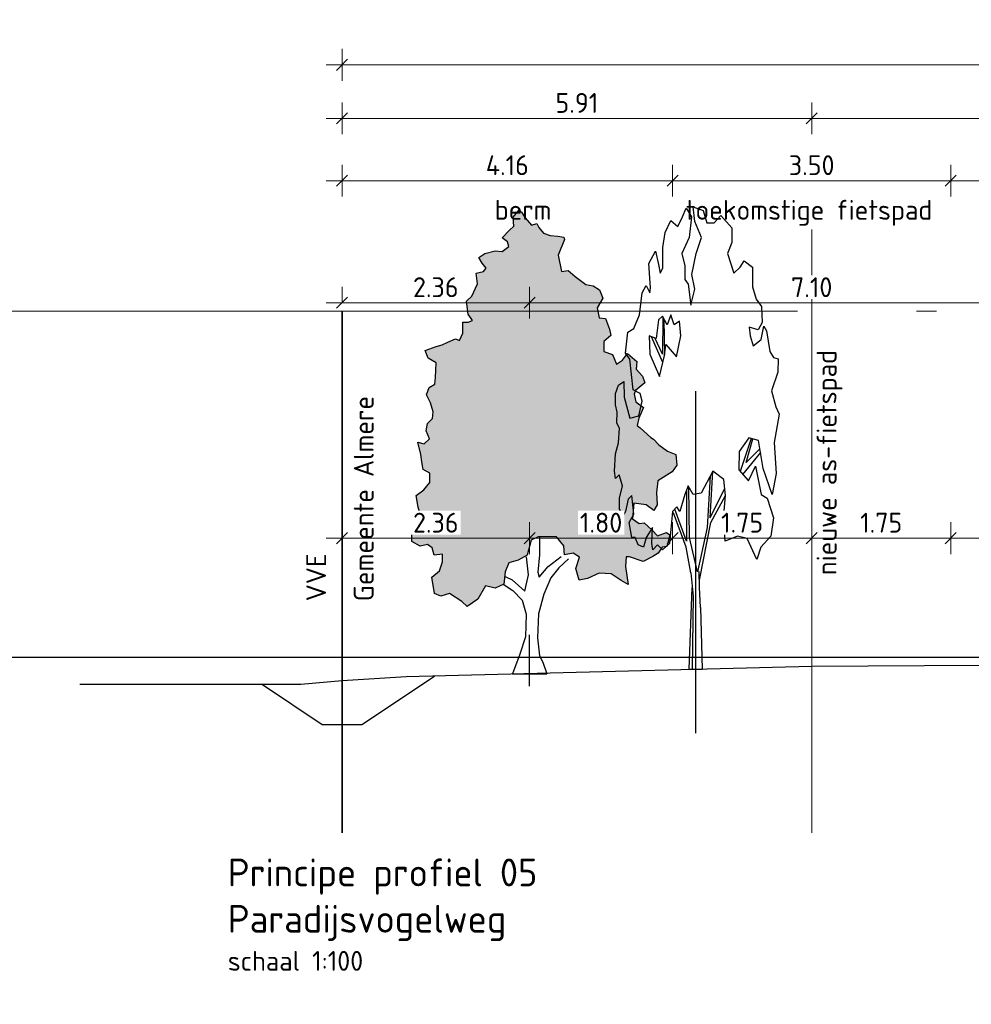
# Model space of a CAD drawing. Header units: metres. Extents: x 149234 to 159511, y 484155 to 486733.
# Tile 61 of 92: x 159249 to 159261, y 484428 to 484440. Entities that reach past the tile are written whole.
import ezdxf

# ---------------------------------------------------------------- set-up
doc = ezdxf.new("R2010")
doc.units = ezdxf.units.M
doc.linetypes.add('AL-NAP_LIJN', pattern=[15.25, 12, -1.5, 0.25, -1.5])
doc.linetypes.add('AM-AS', pattern=[16, 10, -2, 2, -2])
doc.layers.get('0').update_dxf_attribs({"lineweight": 25})
doc.layers.get('Defpoints').update_dxf_attribs({"color": 211, "lineweight": 25})
for name, color, linetype, lineweight in [('N-WE-AM-AS_WEG_GEBIEDSONTSLUITINGSWEG-G', 10, 'AM-AS', 18), ('N-WE-GR-BOOM-1e-A', 90, 'Continuous', 25), ('N-WE-GR-BOOM-1e-SD', 90, 'Continuous', 25), ('N-WE-KG-GRENS_PERCEEL-G', 150, 'KG-PERCEEL', 35), ('N-WE-VH-KANTVERHARDING-G', 7, 'Continuous', 30), ('X-XX-AL-M', 7, 'Continuous', 18), ('X-XX-AL-NAP-G', 7, 'AL-NAP_LIJN', 18), ('X-XX-AL-PROFIEL-B-G', 7, 'Continuous', 25), ('X-XX-AL-T25', 7, 'Continuous', 25), ('X-XX-AL-T35', 7, 'Continuous', 35)]:
    doc.layers.add(name, color=color, linetype=linetype, lineweight=lineweight)
doc.styles.add('NLCS-ISO-M100-T25', font='NLCS-ISO.ttf')
doc.styles.add('NLCS-ISO-M100-T35', font='NLCS-ISO.ttf')
doc.styles.get("Standard").update_dxf_attribs({"font": 'NLCS-ISO.ttf'})
doc.linetypes.add('KG-PERCEEL', pattern='A,5.5,-2,["P",Standard,S=1.8,R=0,X=-0.5,Y=-0.9],-2,5.5,-2,[5,NLCS.shx,S=0.75,R=0,X=0,Y=0],-2', length=19)
doc.dimstyles.new('NLCS-M100-T25-SCHRAP-X_L2_H1', dxfattribs={"dimscale": 0.1, "dimtxt": 2.5, "dimasz": 1.4, "dimexe": 2, "dimexo": 2, "dimgap": 0.7, "dimtad": 1, "dimzin": 0, "dimdsep": 46, "dimtxsty": 'NLCS-ISO-M100-T25', "dimblk": 'OBLIQUE', "dimcen": 0, "dimdle": 2, "dimclrd": 256, "dimclre": 256, "dimclrt": 256, "dimadec": 1, "dimazin": 0, "dimtfac": 1, "dimtofl": 0, "dimtmove": 1, "dimatfit": 0, "dimldrblk": 'OBLIQUE', "dimfxl": 2, "dimfxlon": 1, "dimtfill": 1, "dimtfillclr": 254, "dimtolj": 1, "dimtzin": 0, "dimlwd": 18, "dimlwe": 18, "dimarcsym": 0})

# ---------------------------------------------------------------- blocks, each defined once
blk = doc.blocks.new('_Oblique')
at = {"color": 0, "linetype": 'ByBlock', "lineweight": -2}
blk.add_line((-0.5, -0.5), (0.5, 0.5), dxfattribs=at)
blk = doc.blocks.new('*D204')
at = {"layer": 'Defpoints', "color": 0, "transparency": 16777216}
for p in [(159259.459, 484438.987), (159259.459, 484437.588), (159271.209, 484437.588)]:
    blk.add_point(p, dxfattribs=at)
at = {"layer": 'X-XX-AL-M', "linetype": 'Continuous', "lineweight": 18, "transparency": 16777216}
for p, q in [((159259.459, 484438.787), (159259.459, 484439.187)), ((159271.209, 484438.787), (159271.209, 484439.187)), ((159271.409, 484438.987), (159259.259, 484438.987))]:
    blk.add_line(p, q, dxfattribs=at)
at = {"layer": 'X-XX-AL-M', "lineweight": 18, "transparency": 16777216, "xscale": 0.14, "yscale": 0.14, "zscale": 0.14, "rotation": 180}
blk.add_blockref('_Oblique', (159259.459, 484438.987), dxfattribs=at)
at = {"layer": 'X-XX-AL-M', "lineweight": 18, "transparency": 16777216, "xscale": 0.14, "yscale": 0.14, "zscale": 0.14}
blk.add_blockref('_Oblique', (159271.209, 484438.987), dxfattribs=at)
at = {"layer": 'X-XX-AL-M', "transparency": 16777216, "insert": (159265.334, 484439.182), "char_height": 0.25, "attachment_point": 5, "style": 'NLCS-ISO-M100-T25', "bg_fill": 3, "box_fill_scale": 1.1, "bg_fill_color": 256, "bg_fill_true_color": 13158600, "bg_fill_transparency": 0}
blk.add_mtext('\\A1;11.75', dxfattribs=at)
blk = doc.blocks.new('*D205')
at = {"layer": 'Defpoints', "color": 0, "transparency": 16777216}
for p in [(159279.759, 484439.662), (159253.549, 484436.559), (159279.759, 484436.559)]:
    blk.add_point(p, dxfattribs=at)
at = {"layer": 'X-XX-AL-M', "linetype": 'Continuous', "lineweight": 18, "transparency": 16777216}
for p, q in [((159253.549, 484439.462), (159253.549, 484439.862)), ((159279.759, 484439.462), (159279.759, 484439.862)), ((159253.349, 484439.662), (159279.959, 484439.662))]:
    blk.add_line(p, q, dxfattribs=at)
at = {"layer": 'X-XX-AL-M', "lineweight": 18, "transparency": 16777216, "xscale": 0.14, "yscale": 0.14, "zscale": 0.14, "rotation": 180}
blk.add_blockref('_Oblique', (159253.549, 484439.662), dxfattribs=at)
at = {"layer": 'X-XX-AL-M', "lineweight": 18, "transparency": 16777216, "xscale": 0.14, "yscale": 0.14, "zscale": 0.14}
blk.add_blockref('_Oblique', (159279.759, 484439.662), dxfattribs=at)
at = {"layer": 'X-XX-AL-M', "transparency": 16777216, "insert": (159266.654, 484439.857), "char_height": 0.25, "attachment_point": 5, "style": 'NLCS-ISO-M100-T25', "bg_fill": 3, "box_fill_scale": 1.1, "bg_fill_color": 256, "bg_fill_true_color": 13158600, "bg_fill_transparency": 0}
blk.add_mtext('\\A1;var. 26.21 ', dxfattribs=at)
blk = doc.blocks.new('*D207')
at = {"layer": 'Defpoints', "color": 0, "transparency": 16777216}
for p in [(159253.549, 484438.987), (159259.459, 484437.588), (159253.549, 484436.559)]:
    blk.add_point(p, dxfattribs=at)
at = {"layer": 'X-XX-AL-M', "linetype": 'Continuous', "lineweight": 18, "transparency": 16777216}
for p, q in [((159253.549, 484438.787), (159253.549, 484439.187)), ((159259.459, 484438.787), (159259.459, 484439.187)), ((159259.659, 484438.987), (159253.349, 484438.987))]:
    blk.add_line(p, q, dxfattribs=at)
at = {"layer": 'X-XX-AL-M', "lineweight": 18, "transparency": 16777216, "xscale": 0.14, "yscale": 0.14, "zscale": 0.14, "rotation": 180}
blk.add_blockref('_Oblique', (159253.549, 484438.987), dxfattribs=at)
at = {"layer": 'X-XX-AL-M', "lineweight": 18, "transparency": 16777216, "xscale": 0.14, "yscale": 0.14, "zscale": 0.14}
blk.add_blockref('_Oblique', (159259.459, 484438.987), dxfattribs=at)
at = {"layer": 'X-XX-AL-M', "transparency": 16777216, "insert": (159256.504, 484439.182), "char_height": 0.25, "attachment_point": 5, "style": 'NLCS-ISO-M100-T25', "bg_fill": 3, "box_fill_scale": 1.1, "bg_fill_color": 256, "bg_fill_true_color": 13158600, "bg_fill_transparency": 0}
blk.add_mtext('\\A1;5.91', dxfattribs=at)
blk = doc.blocks.new('*D211')
at = {"layer": 'Defpoints', "color": 0, "transparency": 16777216}
for p in [(159257.709, 484438.203), (159257.709, 484432.179), (159261.209, 484432.179)]:
    blk.add_point(p, dxfattribs=at)
at = {"layer": 'X-XX-AL-M', "linetype": 'Continuous', "lineweight": 18, "transparency": 16777216}
for p, q in [((159257.709, 484438.003), (159257.709, 484438.403)), ((159261.209, 484438.003), (159261.209, 484438.403)), ((159261.409, 484438.203), (159257.509, 484438.203))]:
    blk.add_line(p, q, dxfattribs=at)
at = {"layer": 'X-XX-AL-M', "lineweight": 18, "transparency": 16777216, "xscale": 0.14, "yscale": 0.14, "zscale": 0.14, "rotation": 180}
blk.add_blockref('_Oblique', (159257.709, 484438.203), dxfattribs=at)
at = {"layer": 'X-XX-AL-M', "lineweight": 18, "transparency": 16777216, "xscale": 0.14, "yscale": 0.14, "zscale": 0.14}
blk.add_blockref('_Oblique', (159261.209, 484438.203), dxfattribs=at)
at = {"layer": 'X-XX-AL-M', "transparency": 16777216, "insert": (159259.459, 484438.398), "char_height": 0.25, "attachment_point": 5, "style": 'NLCS-ISO-M100-T25', "bg_fill": 3, "box_fill_scale": 1.1, "bg_fill_color": 256, "bg_fill_true_color": 13158600, "bg_fill_transparency": 0}
blk.add_mtext('\\A1;3.50', dxfattribs=at)
blk = doc.blocks.new('*D173')
at = {"layer": 'Defpoints', "color": 0, "transparency": 16777216}
for p in [(159257.709, 484438.203), (159257.709, 484432.179), (159261.209, 484432.179)]:
    blk.add_point(p, dxfattribs=at)
at = {"layer": 'X-XX-AL-M', "linetype": 'Continuous', "lineweight": 18, "transparency": 16777216}
for p, q in [((159257.709, 484438.003), (159257.709, 484438.403)), ((159261.209, 484438.003), (159261.209, 484438.403)), ((159261.409, 484438.203), (159257.509, 484438.203))]:
    blk.add_line(p, q, dxfattribs=at)
at = {"layer": 'X-XX-AL-M', "lineweight": 18, "transparency": 16777216, "xscale": 0.14, "yscale": 0.14, "zscale": 0.14, "rotation": 180}
blk.add_blockref('_Oblique', (159257.709, 484438.203), dxfattribs=at)
at = {"layer": 'X-XX-AL-M', "lineweight": 18, "transparency": 16777216, "xscale": 0.14, "yscale": 0.14, "zscale": 0.14}
blk.add_blockref('_Oblique', (159261.209, 484438.203), dxfattribs=at)
at = {"layer": 'X-XX-AL-M', "transparency": 16777216, "insert": (159259.459, 484438.398), "char_height": 0.25, "attachment_point": 5, "style": 'NLCS-ISO-M100-T25', "bg_fill": 3, "box_fill_scale": 1.1, "bg_fill_color": 256, "bg_fill_true_color": 13158600, "bg_fill_transparency": 0}
blk.add_mtext('\\A1;3.50', dxfattribs=at)
blk = doc.blocks.new('*D174')
at = {"layer": 'Defpoints', "color": 0, "transparency": 16777216}
for p in [(159253.549, 484438.203), (159253.549, 484436.559), (159257.709, 484432.179)]:
    blk.add_point(p, dxfattribs=at)
at = {"layer": 'X-XX-AL-M', "linetype": 'Continuous', "lineweight": 18, "transparency": 16777216}
for p, q in [((159253.549, 484438.003), (159253.549, 484438.403)), ((159257.709, 484438.003), (159257.709, 484438.403)), ((159257.909, 484438.203), (159253.349, 484438.203))]:
    blk.add_line(p, q, dxfattribs=at)
at = {"layer": 'X-XX-AL-M', "lineweight": 18, "transparency": 16777216, "xscale": 0.14, "yscale": 0.14, "zscale": 0.14, "rotation": 180}
blk.add_blockref('_Oblique', (159253.549, 484438.203), dxfattribs=at)
at = {"layer": 'X-XX-AL-M', "lineweight": 18, "transparency": 16777216, "xscale": 0.14, "yscale": 0.14, "zscale": 0.14}
blk.add_blockref('_Oblique', (159257.709, 484438.203), dxfattribs=at)
at = {"layer": 'X-XX-AL-M', "transparency": 16777216, "insert": (159255.629, 484438.398), "char_height": 0.25, "attachment_point": 5, "style": 'NLCS-ISO-M100-T25', "bg_fill": 3, "box_fill_scale": 1.1, "bg_fill_color": 256, "bg_fill_true_color": 13158600, "bg_fill_transparency": 0}
blk.add_mtext('\\A1;4.16', dxfattribs=at)
blk = doc.blocks.new('*D177')
at = {"layer": 'Defpoints', "color": 0, "transparency": 16777216}
for p in [(159261.209, 484438.203), (159261.209, 484432.179), (159267.959, 484432.195)]:
    blk.add_point(p, dxfattribs=at)
at = {"layer": 'X-XX-AL-M', "linetype": 'Continuous', "lineweight": 18, "transparency": 16777216}
for p, q in [((159261.209, 484438.003), (159261.209, 484438.403)), ((159267.959, 484438.003), (159267.959, 484438.403)), ((159268.159, 484438.203), (159261.009, 484438.203))]:
    blk.add_line(p, q, dxfattribs=at)
at = {"layer": 'X-XX-AL-M', "lineweight": 18, "transparency": 16777216, "xscale": 0.14, "yscale": 0.14, "zscale": 0.14, "rotation": 180}
blk.add_blockref('_Oblique', (159261.209, 484438.203), dxfattribs=at)
at = {"layer": 'X-XX-AL-M', "lineweight": 18, "transparency": 16777216, "xscale": 0.14, "yscale": 0.14, "zscale": 0.14}
blk.add_blockref('_Oblique', (159267.959, 484438.203), dxfattribs=at)
at = {"layer": 'X-XX-AL-M', "transparency": 16777216, "insert": (159264.584, 484438.398), "char_height": 0.25, "attachment_point": 5, "style": 'NLCS-ISO-M100-T25', "bg_fill": 3, "box_fill_scale": 1.1, "bg_fill_color": 256, "bg_fill_true_color": 13158600, "bg_fill_transparency": 0}
blk.add_mtext('\\A1;6.75', dxfattribs=at)
blk = doc.blocks.new('SGR-BOOM_S01_P_ZIJ-D')
at = {"color": 0, "linetype": 'ByBlock'}
for p, q in [((-0.605, 14.244), (-0.384, 14.515)), ((-0.384, 14.515), (-0.053, 14.244)), ((0.057, 14.554), (0.692, 14.438)), ((0.168, 14.09), (0.057, 14.554)), ((0.692, 14.438), (0.913, 14.051)), ((1.382, 14.051), (1.796, 14.283)), ((1.796, 14.283), (2.486, 13.896)), ((-1.709, 13.742), (-1.35, 14.128)), ((-1.35, 14.128), (-0.909, 13.935)), ((-0.909, 13.935), (-0.605, 14.244)), ((-0.053, 14.244), (-0.191, 13.587)), ((0.582, 13.587), (0.168, 14.09)), ((0.913, 14.051), (1.382, 14.051)), ((-1.847, 13.278), (-1.709, 13.742)), ((2.486, 13.896), (2.486, 13.432)), ((-0.191, 13.587), (-0.66, 13.084)), ((0.251, 13.084), (0.582, 13.587)), ((2.486, 13.432), (2.21, 13.084)), ((-2.73, 12.775), (-2.316, 13.162)), ((-2.316, 13.162), (-2.123, 12.736)), ((-1.847, 12.62), (-1.847, 13.278)), ((-0.66, 13.084), (-0.467, 12.698)), ((-0.025, 12.427), (0.251, 13.084)), ((2.21, 13.084), (2.624, 12.466)), ((-2.62, 12.002), (-2.73, 12.775)), ((-2.123, 12.736), (-2.013, 12.466)), ((3.011, 12.659), (3.259, 12.852)), ((3.259, 12.852), (3.783, 12.659)), ((-2.013, 12.466), (-1.847, 12.62)), ((-0.467, 12.698), (-0.467, 12.272)), ((0.168, 11.963), (-0.025, 12.427)), ((2.624, 12.466), (3.011, 12.659)), ((3.783, 12.659), (3.783, 12.04)), ((-0.467, 12.272), (-0.246, 12.118)), ((-0.246, 12.118), (-0.081, 11.46)), ((-3.31, 11.151), (-3.144, 11.847)), ((-3.144, 11.847), (-2.896, 12.079)), ((-2.896, 12.079), (-2.675, 11.847)), ((-2.675, 11.847), (-2.62, 12.002)), ((-0.081, 11.46), (0.168, 11.963)), ((3.783, 12.04), (4.032, 11.654)), ((4.032, 11.654), (4.363, 11.422)), ((4.363, 11.422), (4.391, 10.919)), ((-3.669, 10.725), (-3.31, 11.151)), ((-2.123, 10.996), (-2.261, 10.416)), ((-1.875, 11.112), (-2.123, 10.996)), ((-1.571, 10.841), (-1.875, 11.112)), ((-1.844, 11.085), (-1.875, 9.913)), ((-1.731, 9.898), (-1.764, 10.996)), ((-1.35, 11.151), (-1.571, 10.841)), ((-1.129, 10.841), (-1.35, 11.151)), ((-0.798, 10.957), (-1.129, 10.841)), ((-0.715, 10.493), (-0.798, 10.957)), ((4.391, 10.919), (4.142, 10.687)), ((-4.193, 9.952), (-4.055, 10.609)), ((-4.055, 10.609), (-3.669, 10.725)), ((3.59, 10.764), (3.645, 10.493)), ((4.142, 10.687), (3.59, 10.764)), ((4.335, 10.377), (4.501, 10.803)), ((4.501, 10.803), (4.667, 10.648)), ((4.667, 10.648), (4.883, 10.004)), ((-2.703, 10.493), (-2.675, 9.913)), ((-2.261, 10.416), (-2.703, 10.493)), ((-1.848, 9.655), (-2.554, 10.467)), ((-1.875, 9.913), (-2.36, 10.433)), ((-0.991, 9.836), (-0.715, 10.493)), ((3.645, 10.493), (3.839, 10.184)), ((3.839, 10.184), (4.335, 10.377)), ((-3.917, 9.759), (-4.193, 9.952)), ((-1.737, 9.875), (-1.654, 10.223)), ((-1.654, 10.223), (-0.991, 9.836)), ((4.883, 10.004), (5.104, 9.811)), ((-3.724, 8.792), (-3.917, 9.759)), ((-2.675, 9.913), (-2.068, 9.217)), ((-2.068, 9.217), (-1.737, 9.875)), ((5.104, 9.811), (5.407, 9.772)), ((5.407, 9.772), (5.38, 9.347)), ((5.38, 9.347), (4.993, 8.767)), ((-4.635, 8.947), (-4.304, 9.063)), ((-4.304, 9.063), (-4.276, 8.56)), ((-4.828, 8.676), (-4.635, 8.947)), ((-3.282, 8.676), (-3.724, 8.792)), ((4.993, 8.767), (5.269, 8.264)), ((-4.828, 8.328), (-4.828, 8.676)), ((-4.276, 8.56), (-3.917, 7.903)), ((-3.365, 7.98), (-3.144, 8.444)), ((-3.144, 8.444), (-3.282, 8.676)), ((-4.718, 8.096), (-4.828, 8.328)), ((-4.745, 7.748), (-4.718, 8.096)), ((5.269, 8.264), (5.462, 8.032)), ((-4.58, 7.593), (-4.745, 7.748)), ((-3.917, 7.903), (-3.365, 7.98)), ((5.462, 8.032), (5.157, 7.141)), ((-4.635, 7.129), (-4.58, 7.593)), ((-4.828, 6.781), (-4.635, 7.129)), ((3.563, 7.284), (2.955, 6.858)), ((3.713, 7.265), (3.025, 6.223)), ((3.397, 6.51), (3.81, 7.252)), ((4.17, 7.206), (3.563, 7.284)), ((4.473, 6.317), (4.17, 7.206)), ((5.157, 7.141), (5.274, 6.162)), ((2.955, 6.858), (2.928, 6.278)), ((3.184, 6.131), (4.308, 6.82)), ((3.397, 6.51), (4.26, 6.943)), ((-4.883, 6.24), (-4.828, 6.781)), ((-4.828, 6.008), (-4.883, 6.24)), ((1.299, 6.24), (0.554, 5.544)), ((1.134, 4.77), (1.299, 6.24)), ((1.989, 5.969), (1.299, 6.24)), ((2.928, 6.278), (3.535, 5.93)), ((3.535, 5.93), (3.977, 6.394)), ((3.977, 6.394), (4.335, 5.505)), ((5.025, 5.505), (4.473, 6.317)), ((-4.607, 6.124), (-4.828, 6.008)), ((-4.386, 5.776), (-4.607, 6.124)), ((1.124, 6.076), (0.941, 4.461)), ((2.1, 5.466), (1.989, 5.969)), ((5.274, 6.162), (5.025, 5.505)), ((-4.58, 5.389), (-4.386, 5.776)), ((-0.246, 5.776), (-0.467, 5.505)), ((-0.357, 5.621), (-0.357, 4.036)), ((0.057, 5.505), (-0.246, 5.776)), ((-0.163, 4.152), (-0.219, 5.737)), ((1.134, 4.77), (2.045, 5.698)), ((-4.58, 5.041), (-4.58, 5.389)), ((-4.028, 5.35), (-4.193, 4.964)), ((-3.807, 5.466), (-4.028, 5.35)), ((-3.669, 4.886), (-3.807, 5.466)), ((-0.467, 5.505), (-0.771, 4.964)), ((0.554, 5.544), (0.057, 5.505)), ((1.161, 4.616), (2.1, 5.466)), ((1.962, 4.732), (2.1, 5.466)), ((4.335, 5.505), (4.722, 5.389)), ((4.722, 5.389), (5.108, 4.77)), ((-4.331, 4.848), (-4.58, 5.041)), ((-4.193, 4.964), (-4.331, 4.848)), ((-1.24, 4.964), (-1.433, 3.958)), ((-0.964, 5.118), (-1.24, 4.964)), ((-0.357, 4.036), (-1.102, 5.041)), ((-0.771, 4.964), (-0.964, 5.118)), ((-3.972, 4.616), (-3.669, 4.886)), ((-0.384, 3.842), (-1.185, 4.925)), ((2.072, 4.036), (1.962, 4.732)), ((5.108, 4.77), (4.943, 4.19)), ((-3.807, 4.152), (-3.972, 4.616)), ((-2.509, 4.461), (-2.896, 4.152)), ((-2.537, 3.958), (-2.509, 4.461)), ((0.941, 4.461), (0.333, 3.069)), ((0.454, 2.801), (1.161, 4.616)), ((-3.586, 4.152), (-3.807, 4.152)), ((-3.393, 3.92), (-3.586, 4.152)), ((-2.896, 4.152), (-3.062, 3.842)), ((0.333, 3.069), (-0.163, 4.152)), ((2.845, 4.19), (2.072, 4.036)), ((3.452, 4.113), (2.845, 4.19)), ((4.059, 3.455), (3.452, 4.113)), ((4.943, 4.19), (4.308, 3.842)), ((-3.062, 3.842), (-3.393, 3.92)), ((-2.482, 3.765), (-2.537, 3.958)), ((-2.178, 3.92), (-2.482, 3.765)), ((-1.875, 3.765), (-2.178, 3.92)), ((-1.433, 3.958), (-1.875, 3.765)), ((-0.095, 3.034), (-0.384, 3.842)), ((4.308, 3.842), (4.059, 3.455)), ((-0.095, 3.034), (0.056, 2.304)), ((0.459, 2.586), (0.446, 3.078)), ((-0.2, 0), (0.002, 2.564)), ((0.522, 1.947), (0.459, 2.586)), ((0.056, 2.304), (0, 0)), ((0.522, 1.947), (0.635, 0))]:
    blk.add_line(p, q, dxfattribs=at)
blk.add_line((-0.2, 0), (0.635, 0))
blk = doc.blocks.new('SGR-BOOM_S01_V_ZIJ-D')
at = {"layer": 'N-WE-GR-BOOM-1e-A', "transparency": 33554585}
h = blk.add_hatch(color=256, dxfattribs=at)
h.dxf.hatch_style = 1
h.set_gradient(color1=(88, 186, 72), tint=1)
h.paths.add_polyline_path([(-1.056, 11.496), (-0.874, 11.68), (-0.792, 11.622), (-0.684, 11.475), (-0.477, 11.294), (-0.312, 11.337), (-0.253, 11.231), (-0.105, 11.091), (0.102, 11.028), (0.349, 11.012), (0.538, 10.99), (0.556, 10.931), (0.353, 10.535), (0.462, 10.124), (0.668, 10.149), (0.893, 10.004), (1.224, 9.8), (1.454, 9.761), (1.661, 9.663), (1.763, 9.457), (1.582, 9.209), (1.643, 8.962), (1.849, 8.94), (1.975, 8.676), (2.018, 8.511), (1.795, 8.362), (1.797, 8.115), (2.062, 8.035), (2.188, 7.789), (2.376, 7.896), (2.539, 8.062), (2.829, 7.858), (2.807, 7.67), (3.015, 7.489), (3.081, 7.325), (2.794, 7.134), (2.753, 7.034), (2.796, 6.845), (3.044, 6.706), (2.899, 6.434), (2.842, 6.251), (2.942, 6.187), (3.274, 5.943), (3.357, 5.902), (3.523, 5.762), (3.795, 5.599), (4.06, 5.519), (4.086, 5.248), (3.94, 5.082), (3.489, 4.855), (3.45, 4.566), (3.476, 4.254), (3.371, 4.112), (3.122, 4.252), (2.734, 4.29), (2.695, 3.901), (2.902, 3.779), (3.067, 3.798), (3.316, 3.611), (3.482, 3.471), (3.77, 3.556), (3.87, 3.492), (3.772, 3.203), (3.625, 3.184), (3.503, 3.036), (3.339, 2.952), (3.033, 2.826), (2.597, 2.946), (2.497, 2.946), (2.475, 2.698), (2.561, 2.246), (2.337, 2.35), (2.023, 2.512), (1.652, 2.527), (1.282, 2.4), (1.018, 2.357), (0.91, 2.645), (1.031, 2.934), (0.824, 3.038), (0.559, 2.995), (0.534, 3.219), (0.303, 3.447), (-0.274, 3.442), (-0.497, 3.358), (-0.618, 2.986), (-0.906, 2.86), (-1.193, 2.793), (-1.315, 2.568), (-1.354, 2.256), (-1.624, 2.154), (-1.931, 2.21), (-2.175, 1.879), (-2.504, 1.694), (-2.669, 1.816), (-3.066, 2.019), (-3.33, 1.952), (-3.536, 2.015), (-3.622, 2.427), (-3.376, 2.593), (-3.278, 2.818), (-3.279, 3.006), (-3.544, 2.981), (-3.61, 3.169), (-3.752, 3.25), (-3.981, 3.207), (-4.247, 3.328), (-4.249, 3.535), (-4.086, 3.724), (-3.988, 4.013), (-4.048, 4.195), (-4.115, 4.483), (-3.869, 4.633), (-3.682, 4.817), (-3.684, 5.046), (-3.891, 5.145), (-3.933, 5.333), (-3.958, 5.515), (-4.061, 5.826), (-3.854, 5.787), (-3.691, 5.912), (-3.798, 6.117), (-3.758, 6.3), (-3.595, 6.425), (-3.572, 6.59), (-3.657, 6.818), (-3.782, 7.024), (-3.701, 7.207), (-3.519, 7.291), (-3.497, 7.456), (-3.482, 7.827), (-3.73, 7.948), (-3.832, 8.136), (-3.485, 8.239), (-3.297, 8.281), (-3.115, 8.348), (-2.868, 8.432), (-2.745, 8.392), (-2.64, 8.575), (-2.642, 8.846), (-2.477, 8.847), (-2.336, 8.889), (-2.479, 9.053), (-2.523, 9.383), (-2.359, 9.507), (-2.179, 9.815), (-2.222, 10.085), (-1.993, 10.128), (-1.911, 10.212), (-2.036, 10.334), (-2.143, 10.475), (-1.955, 10.582), (-1.626, 10.644), (-1.402, 10.628), (-1.197, 10.753), (-1.239, 10.876), (-1.405, 10.975), (-1.177, 11.165), (-1.036, 11.266)])
at = {"lineweight": 30}
for p, q in [((-0.233, 3.442), (-0.229, 2.989)), ((-0.229, 2.989), (-0.285, 2.553)), ((-0.573, 2.492), (-0.641, 2.945)), ((0.044, 2.703), (0.454, 2.953)), ((0.684, 2.89), (0.374, 2.664)), ((-0.693, 2.079), (-0.573, 2.492)), ((-0.285, 2.553), (-0.243, 2.43)), ((-0.243, 2.43), (0.044, 2.703)), ((0.374, 2.664), (0.128, 2.415)), ((-1.378, 2.256), (-1.064, 2.093)), ((-1.314, 2.445), (-1.09, 2.364)), ((-1.09, 2.364), (-0.693, 2.079)), ((0.128, 2.415), (-0.098, 2.001)), ((-1.064, 2.093), (-0.774, 1.848)), ((-0.098, 2.001), (-0.259, 1.505)), ((-0.774, 1.848), (-0.648, 1.502)), ((-0.648, 1.502), (-0.667, 0.925)), ((-0.259, 1.505), (-0.296, 0.904)), ((-0.667, 0.925), (-0.846, 0.488)), ((-0.296, 0.904), (-0.227, 0.452)), ((-0.846, 0.488), (-1.08, 0)), ((-0.227, 0.452), (-0.126, 0.287)), ((-0.126, 0.287), (0, 0)), ((-1.08, 0), (0, 0))]:
    blk.add_line(p, q, dxfattribs=at)
at = {"lineweight": 30, "flags": 128}
blk.add_lwpolyline([(-1.056, 11.496), (-0.874, 11.68), (-0.792, 11.622), (-0.684, 11.475), (-0.477, 11.294), (-0.312, 11.337), (-0.253, 11.231), (-0.105, 11.091), (0.102, 11.028), (0.349, 11.012), (0.538, 10.99), (0.556, 10.931), (0.353, 10.535), (0.462, 10.124), (0.668, 10.149), (0.893, 10.004), (1.224, 9.8), (1.454, 9.761), (1.661, 9.663), (1.763, 9.457), (1.582, 9.209), (1.643, 8.962), (1.849, 8.94), (1.975, 8.676), (2.018, 8.511), (1.795, 8.362), (1.797, 8.115), (2.062, 8.035), (2.188, 7.789), (2.376, 7.896), (2.539, 8.062), (2.829, 7.858), (2.807, 7.67), (3.015, 7.489), (3.081, 7.325), (2.794, 7.134), (2.753, 7.034), (2.796, 6.845), (3.044, 6.706), (2.899, 6.434), (2.842, 6.251), (2.942, 6.187), (3.274, 5.943), (3.357, 5.902), (3.523, 5.762), (3.795, 5.599), (4.06, 5.519), (4.086, 5.248), (3.94, 5.082), (3.489, 4.855), (3.45, 4.566), (3.476, 4.254), (3.371, 4.112), (3.122, 4.252), (2.734, 4.29), (2.695, 3.901), (2.902, 3.779), (3.067, 3.798), (3.316, 3.611), (3.482, 3.471), (3.77, 3.556), (3.87, 3.492), (3.772, 3.203), (3.625, 3.184), (3.503, 3.036), (3.339, 2.952), (3.033, 2.826), (2.597, 2.946), (2.497, 2.946), (2.475, 2.698), (2.561, 2.246), (2.337, 2.35), (2.023, 2.512), (1.652, 2.527), (1.282, 2.4), (1.018, 2.357), (0.91, 2.645), (1.031, 2.934), (0.824, 3.038), (0.559, 2.995), (0.534, 3.219), (0.303, 3.447), (-0.274, 3.442), (-0.497, 3.358), (-0.618, 2.986), (-0.906, 2.86), (-1.193, 2.793), (-1.315, 2.568), (-1.354, 2.256), (-1.624, 2.154), (-1.931, 2.21), (-2.175, 1.879), (-2.504, 1.694), (-2.669, 1.816), (-3.066, 2.019), (-3.33, 1.952), (-3.536, 2.015), (-3.622, 2.427), (-3.376, 2.593), (-3.278, 2.818), (-3.279, 3.006), (-3.544, 2.981), (-3.61, 3.169), (-3.752, 3.25), (-3.981, 3.207), (-4.247, 3.328), (-4.249, 3.535), (-4.086, 3.724), (-3.988, 4.013), (-4.048, 4.195), (-4.115, 4.483), (-3.869, 4.633), (-3.682, 4.817), (-3.684, 5.046), (-3.891, 5.145), (-3.933, 5.333), (-3.958, 5.515), (-4.061, 5.826), (-3.854, 5.787), (-3.691, 5.912), (-3.798, 6.117), (-3.758, 6.3), (-3.595, 6.425), (-3.572, 6.59), (-3.657, 6.818), (-3.782, 7.024), (-3.701, 7.207), (-3.519, 7.291), (-3.497, 7.456), (-3.482, 7.827), (-3.73, 7.948), (-3.832, 8.136), (-3.485, 8.239), (-3.297, 8.281), (-3.115, 8.348), (-2.868, 8.432), (-2.745, 8.392), (-2.64, 8.575), (-2.642, 8.846), (-2.477, 8.847), (-2.336, 8.889), (-2.479, 9.053), (-2.523, 9.383), (-2.359, 9.507), (-2.179, 9.815), (-2.222, 10.085), (-1.993, 10.128), (-1.911, 10.212), (-2.036, 10.334), (-2.143, 10.475), (-1.955, 10.582), (-1.626, 10.644), (-1.402, 10.628), (-1.197, 10.753), (-1.239, 10.876), (-1.405, 10.975), (-1.177, 11.165), (-1.036, 11.266)], close=True, dxfattribs=at)
at = {"layer": 'Defpoints'}
blk.add_line((-0.54, -0.316), (-0.54, 0.979), dxfattribs=at)
blk = doc.blocks.new('*D440')
at = {"layer": 'Defpoints', "color": 0, "transparency": 16777216}
for p in [(159253.549, 484436.559), (159255.909, 484433.703), (159255.909, 484432.487)]:
    blk.add_point(p, dxfattribs=at)
at = {"layer": 'N-WE-GR-BOOM-1e-SD', "linetype": 'Continuous', "lineweight": 18, "transparency": 16777216}
for p, q in [((159253.549, 484433.903), (159253.549, 484433.503)), ((159255.909, 484433.503), (159255.909, 484433.903)), ((159253.349, 484433.703), (159256.109, 484433.703))]:
    blk.add_line(p, q, dxfattribs=at)
at = {"layer": 'N-WE-GR-BOOM-1e-SD', "lineweight": 18, "transparency": 16777216, "xscale": 0.14, "yscale": 0.14, "zscale": 0.14, "rotation": 180}
blk.add_blockref('_Oblique', (159253.549, 484433.703), dxfattribs=at)
at = {"layer": 'N-WE-GR-BOOM-1e-SD', "lineweight": 18, "transparency": 16777216, "xscale": 0.14, "yscale": 0.14, "zscale": 0.14}
blk.add_blockref('_Oblique', (159255.909, 484433.703), dxfattribs=at)
at = {"layer": 'N-WE-GR-BOOM-1e-SD', "transparency": 16777216, "insert": (159254.729, 484433.898), "char_height": 0.25, "attachment_point": 5, "style": 'NLCS-ISO-M100-T25', "bg_fill": 3, "box_fill_scale": 1.1, "bg_fill_color": 256, "bg_fill_true_color": 13158600, "bg_fill_transparency": 0}
blk.add_mtext('\\A1;2.36', dxfattribs=at)
blk = doc.blocks.new('*D441')
at = {"layer": 'Defpoints', "color": 0, "transparency": 16777216}
for p in [(159257.709, 484438.403), (159257.709, 484433.703), (159255.909, 484432.487)]:
    blk.add_point(p, dxfattribs=at)
at = {"layer": 'N-WE-GR-BOOM-1e-SD', "linetype": 'Continuous', "lineweight": 18, "transparency": 16777216}
for p, q in [((159255.909, 484433.503), (159255.909, 484433.903)), ((159257.709, 484433.903), (159257.709, 484433.503)), ((159255.709, 484433.703), (159257.909, 484433.703))]:
    blk.add_line(p, q, dxfattribs=at)
at = {"layer": 'N-WE-GR-BOOM-1e-SD', "lineweight": 18, "transparency": 16777216, "xscale": 0.14, "yscale": 0.14, "zscale": 0.14, "rotation": 180}
blk.add_blockref('_Oblique', (159255.909, 484433.703), dxfattribs=at)
at = {"layer": 'N-WE-GR-BOOM-1e-SD', "lineweight": 18, "transparency": 16777216, "xscale": 0.14, "yscale": 0.14, "zscale": 0.14}
blk.add_blockref('_Oblique', (159257.709, 484433.703), dxfattribs=at)
at = {"layer": 'N-WE-GR-BOOM-1e-SD', "transparency": 16777216, "insert": (159256.809, 484433.898), "char_height": 0.25, "attachment_point": 5, "style": 'NLCS-ISO-M100-T25', "bg_fill": 3, "box_fill_scale": 1.1, "bg_fill_color": 256, "bg_fill_true_color": 13158600, "bg_fill_transparency": 0}
blk.add_mtext('\\A1;1.80', dxfattribs=at)
blk = doc.blocks.new('*D442')
at = {"layer": 'Defpoints', "color": 0, "transparency": 16777216}
for p in [(159257.709, 484438.403), (159259.459, 484437.588), (159259.459, 484433.703)]:
    blk.add_point(p, dxfattribs=at)
at = {"layer": 'N-WE-GR-BOOM-1e-SD', "linetype": 'Continuous', "lineweight": 18, "transparency": 16777216}
for p, q in [((159257.709, 484433.903), (159257.709, 484433.503)), ((159259.459, 484433.903), (159259.459, 484433.503)), ((159257.509, 484433.703), (159259.659, 484433.703))]:
    blk.add_line(p, q, dxfattribs=at)
at = {"layer": 'N-WE-GR-BOOM-1e-SD', "lineweight": 18, "transparency": 16777216, "xscale": 0.14, "yscale": 0.14, "zscale": 0.14, "rotation": 180}
blk.add_blockref('_Oblique', (159257.709, 484433.703), dxfattribs=at)
at = {"layer": 'N-WE-GR-BOOM-1e-SD', "lineweight": 18, "transparency": 16777216, "xscale": 0.14, "yscale": 0.14, "zscale": 0.14}
blk.add_blockref('_Oblique', (159259.459, 484433.703), dxfattribs=at)
at = {"layer": 'N-WE-GR-BOOM-1e-SD', "transparency": 16777216, "insert": (159258.584, 484433.898), "char_height": 0.25, "attachment_point": 5, "style": 'NLCS-ISO-M100-T25', "bg_fill": 3, "box_fill_scale": 1.1, "bg_fill_color": 256, "bg_fill_true_color": 13158600, "bg_fill_transparency": 0}
blk.add_mtext('\\A1;1.75', dxfattribs=at)
blk = doc.blocks.new('*D443')
at = {"layer": 'Defpoints', "color": 0, "transparency": 16777216}
for p in [(159261.209, 484438.403), (159259.459, 484437.588), (159261.209, 484433.703)]:
    blk.add_point(p, dxfattribs=at)
at = {"layer": 'N-WE-GR-BOOM-1e-SD', "linetype": 'Continuous', "lineweight": 18, "transparency": 16777216}
for p, q in [((159259.459, 484433.903), (159259.459, 484433.503)), ((159261.209, 484433.903), (159261.209, 484433.503)), ((159259.259, 484433.703), (159261.409, 484433.703))]:
    blk.add_line(p, q, dxfattribs=at)
at = {"layer": 'N-WE-GR-BOOM-1e-SD', "lineweight": 18, "transparency": 16777216, "xscale": 0.14, "yscale": 0.14, "zscale": 0.14, "rotation": 180}
blk.add_blockref('_Oblique', (159259.459, 484433.703), dxfattribs=at)
at = {"layer": 'N-WE-GR-BOOM-1e-SD', "lineweight": 18, "transparency": 16777216, "xscale": 0.14, "yscale": 0.14, "zscale": 0.14}
blk.add_blockref('_Oblique', (159261.209, 484433.703), dxfattribs=at)
at = {"layer": 'N-WE-GR-BOOM-1e-SD', "transparency": 16777216, "insert": (159260.334, 484433.898), "char_height": 0.25, "attachment_point": 5, "style": 'NLCS-ISO-M100-T25', "bg_fill": 3, "box_fill_scale": 1.1, "bg_fill_color": 256, "bg_fill_true_color": 13158600, "bg_fill_transparency": 0}
blk.add_mtext('\\A1;1.75', dxfattribs=at)
blk = doc.blocks.new('*D444')
at = {"layer": 'Defpoints', "color": 0, "transparency": 16777216}
for p in [(159261.209, 484438.403), (159263.009, 484433.703), (159263.009, 484432.599)]:
    blk.add_point(p, dxfattribs=at)
at = {"layer": 'N-WE-GR-BOOM-1e-SD', "linetype": 'Continuous', "lineweight": 18, "transparency": 16777216}
for p, q in [((159261.209, 484433.903), (159261.209, 484433.503)), ((159263.009, 484433.503), (159263.009, 484433.903)), ((159261.009, 484433.703), (159263.209, 484433.703))]:
    blk.add_line(p, q, dxfattribs=at)
at = {"layer": 'N-WE-GR-BOOM-1e-SD', "lineweight": 18, "transparency": 16777216, "xscale": 0.14, "yscale": 0.14, "zscale": 0.14, "rotation": 180}
blk.add_blockref('_Oblique', (159261.209, 484433.703), dxfattribs=at)
at = {"layer": 'N-WE-GR-BOOM-1e-SD', "lineweight": 18, "transparency": 16777216, "xscale": 0.14, "yscale": 0.14, "zscale": 0.14}
blk.add_blockref('_Oblique', (159263.009, 484433.703), dxfattribs=at)
at = {"layer": 'N-WE-GR-BOOM-1e-SD', "transparency": 16777216, "insert": (159262.109, 484433.898), "char_height": 0.25, "attachment_point": 5, "style": 'NLCS-ISO-M100-T25', "bg_fill": 3, "box_fill_scale": 1.1, "bg_fill_color": 256, "bg_fill_true_color": 13158600, "bg_fill_transparency": 0}
blk.add_mtext('\\A1;1.80', dxfattribs=at)
blk = doc.blocks.new('*D556')
at = {"layer": 'Defpoints', "color": 0, "transparency": 16777216}
for p in [(159255.909, 484436.667), (159263.009, 484436.559), (159255.909, 484432.487)]:
    blk.add_point(p, dxfattribs=at)
at = {"layer": 'N-WE-GR-BOOM-1e-SD', "linetype": 'Continuous', "lineweight": 18, "transparency": 16777216}
for p, q in [((159255.909, 484436.467), (159255.909, 484436.867)), ((159263.009, 484436.667), (159263.009, 484436.867)), ((159263.209, 484436.667), (159255.709, 484436.667))]:
    blk.add_line(p, q, dxfattribs=at)
at = {"layer": 'N-WE-GR-BOOM-1e-SD', "lineweight": 18, "transparency": 16777216, "xscale": 0.14, "yscale": 0.14, "zscale": 0.14, "rotation": 180}
blk.add_blockref('_Oblique', (159255.909, 484436.667), dxfattribs=at)
at = {"layer": 'N-WE-GR-BOOM-1e-SD', "lineweight": 18, "transparency": 16777216, "xscale": 0.14, "yscale": 0.14, "zscale": 0.14}
blk.add_blockref('_Oblique', (159263.009, 484436.667), dxfattribs=at)
at = {"layer": 'N-WE-GR-BOOM-1e-SD', "transparency": 16777216, "insert": (159259.459, 484436.862), "char_height": 0.25, "attachment_point": 5, "style": 'NLCS-ISO-M100-T25', "bg_fill": 3, "box_fill_scale": 1.1, "bg_fill_color": 256, "bg_fill_true_color": 13158600, "bg_fill_transparency": 0}
blk.add_mtext('\\A1;7.10', dxfattribs=at)
blk = doc.blocks.new('*D557')
at = {"layer": 'Defpoints', "color": 0, "transparency": 16777216}
for p in [(159253.549, 484436.667), (159253.549, 484436.559), (159255.909, 484432.487)]:
    blk.add_point(p, dxfattribs=at)
at = {"layer": 'N-WE-GR-BOOM-1e-SD', "linetype": 'Continuous', "lineweight": 18, "transparency": 16777216}
for p, q in [((159253.549, 484436.667), (159253.549, 484436.867)), ((159255.909, 484436.467), (159255.909, 484436.867)), ((159256.109, 484436.667), (159253.349, 484436.667))]:
    blk.add_line(p, q, dxfattribs=at)
at = {"layer": 'N-WE-GR-BOOM-1e-SD', "lineweight": 18, "transparency": 16777216, "xscale": 0.14, "yscale": 0.14, "zscale": 0.14, "rotation": 180}
blk.add_blockref('_Oblique', (159253.549, 484436.667), dxfattribs=at)
at = {"layer": 'N-WE-GR-BOOM-1e-SD', "lineweight": 18, "transparency": 16777216, "xscale": 0.14, "yscale": 0.14, "zscale": 0.14}
blk.add_blockref('_Oblique', (159255.909, 484436.667), dxfattribs=at)
at = {"layer": 'N-WE-GR-BOOM-1e-SD', "transparency": 16777216, "insert": (159254.729, 484436.862), "char_height": 0.25, "attachment_point": 5, "style": 'NLCS-ISO-M100-T25', "bg_fill": 3, "box_fill_scale": 1.1, "bg_fill_color": 256, "bg_fill_true_color": 13158600, "bg_fill_transparency": 0}
blk.add_mtext('\\A1;2.36', dxfattribs=at)

msp = doc.modelspace()

# ---------------------------------------------------------------- linework, layer by layer
at = {"layer": 'Defpoints'}
msp.add_line((159257.999, 484435.553), (159257.999, 484431.248), dxfattribs=at)
at = {"layer": 'N-WE-AM-AS_WEG_GEBIEDSONTSLUITINGSWEG-G'}
msp.add_line((159259.459, 484437.588), (159259.459, 484429.992), dxfattribs=at)
at = {"layer": 'N-WE-GR-BOOM-1e-SD'}
msp.add_line((159235.725, 484432.205), (159283.758, 484432.205), dxfattribs=at)
at = {"layer": 'N-WE-KG-GRENS_PERCEEL-G'}
msp.add_line((159253.549, 484436.559), (159253.549, 484429.992), dxfattribs=at)
at = {"layer": 'N-WE-VH-KANTVERHARDING-G', "lineweight": 30, "flags": 128}
msp.add_lwpolyline([(159252.549, 484431.859), (159253.299, 484431.359), (159253.799, 484431.359), (159254.713, 484431.968)], dxfattribs=at)
at = {"layer": 'X-XX-AL-NAP-G'}
msp.add_line((159003.28, 484436.559), (159511.076, 484436.559), dxfattribs=at)
at = {"layer": 'X-XX-AL-PROFIEL-B-G', "flags": 128}
msp.add_lwpolyline([(159265.622, 484432.2), (159263.009, 484432.109), (159259.459, 484432.089), (159254.356, 484431.959), (159253.549, 484431.906), (159253.029, 484431.859), (159250.251, 484431.859)], dxfattribs=at)

# ---------------------------------------------------------------- block references
at = {"layer": 'N-WE-GR-BOOM-1e-SD', "xscale": 0.4, "yscale": 0.5, "zscale": 0.5}
msp.add_blockref('SGR-BOOM_S01_V_ZIJ-D', (159256.126, 484431.997), dxfattribs=at)
at = {"layer": 'X-XX-AL-PROFIEL-B-G', "color": 251, "true_color": 0x636466, "xscale": 0.2, "yscale": 0.4, "zscale": 0.5}
msp.add_blockref('SGR-BOOM_S01_P_ZIJ-D', (159257.956, 484432.052), dxfattribs=at)

# ---------------------------------------------------------------- texts
at = {"layer": 'X-XX-AL-T25', "style": 'NLCS-ISO-M100-T25'}
for s, p in [('berm', (159255.47, 484437.711)), ('toekomstige fietspad', (159257.875, 484437.711))]:
    msp.add_text(s, height=0.25, dxfattribs=at).set_placement(p)
msp.add_text('nieuwe as-fietspad', height=0.25, rotation=90, dxfattribs=at).set_placement((159259.772, 484433.238))
at = {"layer": 'X-XX-AL-T25', "color": 240, "true_color": 0xed1f24, "style": 'NLCS-ISO-M100-T25'}
for s, p in [('Gemeente Almere', (159253.947, 484432.909)), ('VVE', (159253.349, 484432.909))]:
    msp.add_text(s, height=0.25, rotation=90, dxfattribs=at).set_placement(p)
at = {"layer": 'X-XX-AL-T25', "insert": (159252.111, 484428.507), "char_height": 0.25, "attachment_point": 1, "style": 'NLCS-ISO-M100-T25'}
msp.add_mtext_dynamic_manual_height_columns('schaal 1:100', width=1.87194, gutter_width=1.25, heights=[0], dxfattribs=at)
at = {"layer": 'X-XX-AL-T35', "insert": (159252.111, 484429.67), "char_height": 0.35, "width": 9.70714, "attachment_point": 1, "style": 'NLCS-ISO-M100-T35'}
msp.add_mtext('Principe profiel 05\\PParadijsvogelweg', dxfattribs=at)

# ---------------------------------------------------------------- next in the draw order: dimensions: what is measured, and where the dimension line sits
at = {"layer": 'N-WE-GR-BOOM-1e-SD'}
dim = msp.add_linear_dim(base=(159255.909, 484433.703), p1=(159253.549, 484436.559), p2=(159255.909, 484432.487), dimstyle='NLCS-M100-T25-SCHRAP-X_L2_H1', dxfattribs=at)
dim.commit()
dim.dimension.update_dxf_attribs({"geometry": '*D440', "text_midpoint": (159254.729, 484433.898)})

# ---------------------------------------------------------------- next in the draw order: dimensions: what is measured, and where the dimension line sits
dim = msp.add_linear_dim(base=(159257.709, 484433.703), p1=(159255.909, 484432.487), p2=(159257.709, 484438.403), dimstyle='NLCS-M100-T25-SCHRAP-X_L2_H1', dxfattribs=at)
dim.commit()
dim.dimension.update_dxf_attribs({"geometry": '*D441', "text_midpoint": (159256.809, 484433.898)})

# ---------------------------------------------------------------- next in the draw order: dimensions: what is measured, and where the dimension line sits
dim = msp.add_linear_dim(base=(159259.459, 484433.703), p1=(159257.709, 484438.403), p2=(159259.459, 484437.588), dimstyle='NLCS-M100-T25-SCHRAP-X_L2_H1', dxfattribs=at)
dim.commit()
dim.dimension.update_dxf_attribs({"geometry": '*D442', "text_midpoint": (159258.584, 484433.898)})

# ---------------------------------------------------------------- next in the draw order: dimensions: what is measured, and where the dimension line sits
dim = msp.add_linear_dim(base=(159261.209, 484433.703), p1=(159259.459, 484437.588), p2=(159261.209, 484438.403), dimstyle='NLCS-M100-T25-SCHRAP-X_L2_H1', dxfattribs=at)
dim.commit()
dim.dimension.update_dxf_attribs({"geometry": '*D443', "text_midpoint": (159260.334, 484433.898)})

# ---------------------------------------------------------------- next in the draw order: dimensions: what is measured, and where the dimension line sits
dim = msp.add_linear_dim(base=(159263.009, 484433.703), p1=(159261.209, 484438.403), p2=(159263.009, 484432.599), dimstyle='NLCS-M100-T25-SCHRAP-X_L2_H1', dxfattribs=at)
dim.commit()
dim.dimension.update_dxf_attribs({"geometry": '*D444', "text_midpoint": (159262.109, 484433.898)})

# ---------------------------------------------------------------- next in the draw order: dimensions: what is measured, and where the dimension line sits
dim = msp.add_linear_dim(base=(159255.909, 484436.667), p1=(159263.009, 484436.559), p2=(159255.909, 484432.487), dimstyle='NLCS-M100-T25-SCHRAP-X_L2_H1', dxfattribs=at)
dim.commit()
dim.dimension.update_dxf_attribs({"geometry": '*D556', "text_midpoint": (159259.459, 484436.862)})
at = {"layer": 'X-XX-AL-M'}
dim = msp.add_linear_dim(base=(159259.459, 484438.987), p1=(159271.209, 484437.588), p2=(159259.459, 484437.588), dimstyle='NLCS-M100-T25-SCHRAP-X_L2_H1', dxfattribs=at)
dim.commit()
dim.dimension.update_dxf_attribs({"geometry": '*D204', "text_midpoint": (159265.334, 484439.182)})

# ---------------------------------------------------------------- next in the draw order: dimensions: what is measured, and where the dimension line sits
at = {"layer": 'N-WE-GR-BOOM-1e-SD'}
dim = msp.add_linear_dim(base=(159253.549, 484436.667), p1=(159255.909, 484432.487), p2=(159253.549, 484436.559), dimstyle='NLCS-M100-T25-SCHRAP-X_L2_H1', dxfattribs=at)
dim.commit()
dim.dimension.update_dxf_attribs({"geometry": '*D557', "text_midpoint": (159254.729, 484436.862)})

# ---------------------------------------------------------------- next in the draw order: dimensions: what is measured, and where the dimension line sits
at = {"layer": 'X-XX-AL-M'}
dim = msp.add_linear_dim(base=(159279.759, 484439.662), p1=(159253.549, 484436.559), p2=(159279.759, 484436.559), text='var. <> ', dimstyle='NLCS-M100-T25-SCHRAP-X_L2_H1', dxfattribs=at)
dim.commit()
dim.dimension.update_dxf_attribs({"geometry": '*D205', "text_midpoint": (159266.654, 484439.857)})

# ---------------------------------------------------------------- next in the draw order: dimensions: what is measured, and where the dimension line sits
dim = msp.add_linear_dim(base=(159253.549, 484438.987), p1=(159259.459, 484437.588), p2=(159253.549, 484436.559), dimstyle='NLCS-M100-T25-SCHRAP-X_L2_H1', dxfattribs=at)
dim.commit()
dim.dimension.update_dxf_attribs({"geometry": '*D207', "text_midpoint": (159256.504, 484439.182)})

# ---------------------------------------------------------------- next in the draw order: dimensions: what is measured, and where the dimension line sits
dim = msp.add_linear_dim(base=(159257.709, 484438.203), p1=(159261.209, 484432.179), p2=(159257.709, 484432.179), dimstyle='NLCS-M100-T25-SCHRAP-X_L2_H1', dxfattribs=at)
dim.commit()
dim.dimension.update_dxf_attribs({"geometry": '*D211', "text_midpoint": (159259.459, 484438.398)})

# ---------------------------------------------------------------- next in the draw order: dimensions: what is measured, and where the dimension line sits
dim = msp.add_linear_dim(base=(159257.709, 484438.203), p1=(159261.209, 484432.179), p2=(159257.709, 484432.179), dimstyle='NLCS-M100-T25-SCHRAP-X_L2_H1', dxfattribs=at)
dim.commit()
dim.dimension.update_dxf_attribs({"geometry": '*D173', "text_midpoint": (159259.459, 484438.398)})

# ---------------------------------------------------------------- next in the draw order: dimensions: what is measured, and where the dimension line sits
for base, p1, p2, picture, middle in [((159253.549, 484438.203), (159257.709, 484432.179), (159253.549, 484436.559), '*D174', (159255.629, 484438.398)), ((159261.209, 484438.203), (159267.959, 484432.195), (159261.209, 484432.179), '*D177', (159264.584, 484438.398))]:
    dim = msp.add_linear_dim(base=base, p1=p1, p2=p2, dimstyle='NLCS-M100-T25-SCHRAP-X_L2_H1', dxfattribs=at)
    dim.commit()
    dim.dimension.update_dxf_attribs({"geometry": picture, "text_midpoint": middle})

doc.saveas('drawing.dxf')
